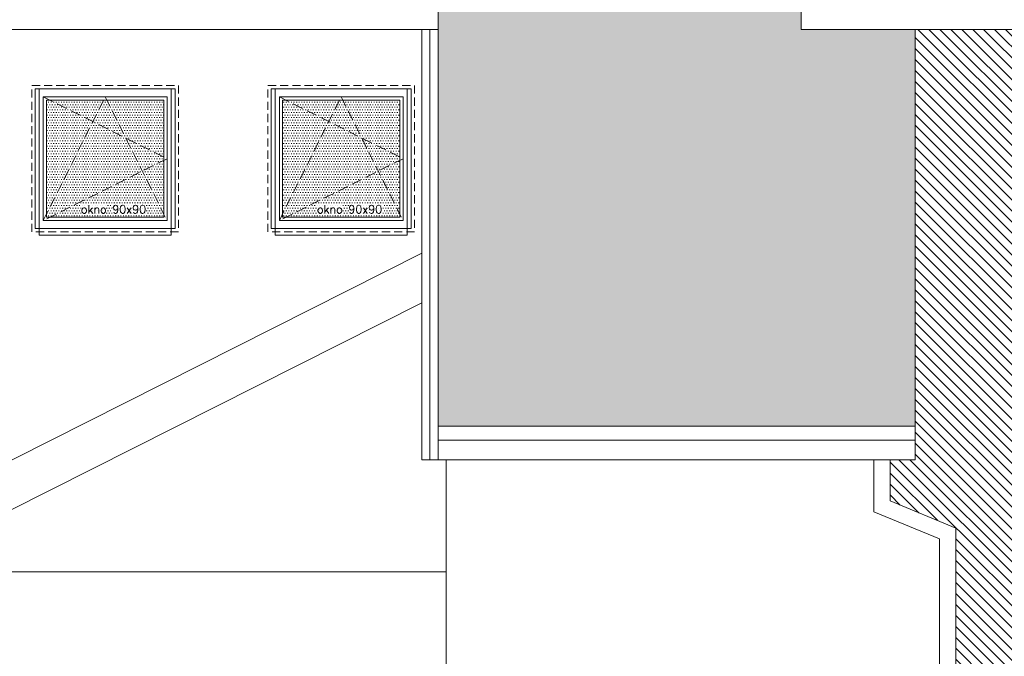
# Model space of a CAD drawing. Header units: millimetres. Extents: x -82287 to 177822, y -399756 to 0.
# Tile 64 of 228: x 77757 to 78361, y -241045 to -240654. Entities that reach past the tile are written whole.
import ezdxf
from ezdxf.enums import TextEntityAlignment as Align

# ---------------------------------------------------------------- set-up
doc = ezdxf.new("R2010")
doc.units = ezdxf.units.MM
doc.header["$MEASUREMENT"] = 0
doc.linetypes.add('SUŁOSZOWA - PB 21 03$0$CACHE', pattern=[9.525, 6.35, -3.175])
doc.linetypes.add('SUŁOSZOWA - PB 21 03$0$CARKOVANA', pattern=[7.5, 5, -2.5])
doc.layers.add('FL_XREF', color=252, linetype='Continuous')
for name, color, linetype, lineweight in [('SUŁOSZOWA - PB 21 03$0$! opisy okien elewacja', 251, 'Continuous', 0), ('SUŁOSZOWA - PB 21 03$0$!! 0_ Istn-okna', 251, 'Continuous', 0), ('SUŁOSZOWA - PB 21 03$0$!! 0_ WIDOK ELEWACJA', 251, 'Continuous', 0), ('SUŁOSZOWA - PB 21 03$0$!! 0_Opis_pom', 251, 'Continuous', 0), ('SUŁOSZOWA - PB 21 03$0$!! 1_ELEWACJA KOLOR', 251, 'Continuous', 0), ('SUŁOSZOWA - PB 21 03$0$!! 1_Hatch dach', 251, 'Continuous', 0), ('SUŁOSZOWA - PB 21 03$0$!! 1_OPIS POM NOWE', 251, 'Continuous', 0), ('SUŁOSZOWA - PB 21 03$0$!! 2_NOWE OKNA WIDOk - remont', 251, 'Continuous', 0)]:
    doc.layers.add(name, color=color, linetype=linetype, lineweight=lineweight)
doc.styles.add('SUŁOSZOWA - PB 21 03$0$ARIAL', font='tahoma.ttf')
doc.styles.add('SUŁOSZOWA - PB 21 03$0$TXT', font='simplex.shx')

# ---------------------------------------------------------------- blocks, each defined once
blk = doc.blocks.new('SUŁOSZOWA - PB 21 03$0$okno 90x90')
at = {"layer": 'SUŁOSZOWA - PB 21 03$0$!! 1_Hatch dach', "true_color": 0x575757}
h = blk.add_hatch(dxfattribs=at)
h.set_pattern_fill('DOTS', color=251)
h.set_pattern_definition([(0, (-9634.3096, -11214.1331), (0.79375, 1.5875), [0, -1.5875])])
h.paths.add_polyline_path([(7, 79), (79, 79), (79, 7), (7, 7)])
at = {"layer": 'SUŁOSZOWA - PB 21 03$0$!! 0_ Istn-okna', "linetype": 'SUŁOSZOWA - PB 21 03$0$CARKOVANA', "lineweight": 5}
blk.add_lwpolyline([(-2, 88), (88, 88), (88, -2), (-2, -2)], close=True, dxfattribs=at)
at = {"layer": 'SUŁOSZOWA - PB 21 03$0$!! 0_ Istn-okna'}
for points in [[(0, 86), (86, 86), (86, 0), (0, 0)], [(5, 81), (81, 81), (81, 5), (5, 5)], [(7, 79), (79, 79), (79, 7), (7, 7)]]:
    blk.add_lwpolyline(points, close=True, dxfattribs=at)
at = {"layer": 'SUŁOSZOWA - PB 21 03$0$!! 1_Hatch dach', "color": 251, "linetype": 'SUŁOSZOWA - PB 21 03$0$CACHE', "true_color": 0x575757}
for points in [[(5, 5), (43, 81), (81, 5)], [(5, 81), (81, 43), (5, 5)]]:
    blk.add_lwpolyline(points, dxfattribs=at)
at = {"insert": (28.08, 14.41), "char_height": 5, "attachment_point": 1, "style": 'SUŁOSZOWA - PB 21 03$0$TXT'}
blk.add_mtext_dynamic_manual_height_columns('okno 90x90', width=52.6299, gutter_width=75, heights=[0], dxfattribs=at)
blk = doc.blocks.new('SUŁOSZOWA - PB 21 03')
at = {"layer": 'SUŁOSZOWA - PB 21 03$0$!! 1_ELEWACJA KOLOR'}
h = blk.add_hatch(dxfattribs=at)
h.set_pattern_fill('ANSI31', color=129, scale=1.5, angle=-90)
h.set_pattern_definition([(315, (0, 0), (3.367596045, 3.367596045), [])])
h.paths.add_polyline_path([(78269.25991, -241379.35053), (79218.25991, -241379.35053), (79218.25991, -241197.35053), (79215.75991, -241197.35053), (79215.75991, -241107.35053), (79217.47132, -240837.35053), (79215.75991, -240837.35053), (79215.75991, -240747.35053), (79218.25991, -240712.9393), (78244.25991, -240712.9393), (78244.25991, -240956.71813), (78244.25991, -240977.35053), (78228.92991, -240977.35053), (78228.92991, -241002.62238), (78269.25991, -241019.35053)])
h.paths.add_polyline_path([(78913.75991, -241107.35053), (79003.75991, -241107.35053), (79003.75991, -241287.35053), (78999.25991, -241287.35053), (78999.25991, -241289.35053), (78918.25991, -241289.35053), (78918.25991, -241287.35053), (78913.75991, -241287.35053)], flags=16)
h.paths.add_polyline_path([(78915.75991, -241109.35053), (79001.75991, -241109.35053), (79001.75991, -241285.35053), (78915.75991, -241285.35053)], flags=0)
h.paths.add_polyline_path([(78920.75991, -241114.35053), (78996.75991, -241114.35053), (78996.75991, -241280.35053), (78920.75991, -241280.35053)], flags=0)
h.paths.add_polyline_path([(78922.59124, -241116.35053), (78958.30208, -241116.35053), (78958.75991, -241114.35053), (78959.21774, -241116.35053), (78994.75991, -241116.35053), (78994.75991, -241195.16632), (78996.75991, -241197.35053), (78994.75991, -241199.53474), (78994.75991, -241271.61369), (78996.30208, -241278.35053), (78922.59124, -241278.35053), (78920.75991, -241280.35053), (78922.75991, -241271.61369), (78922.75991, -241116.53474)], flags=0)
h.paths.add_polyline_path([(78848.75991, -241107.35053), (78848.75991, -241287.35053), (78844.25991, -241287.35053), (78844.25991, -241289.35053), (78763.25991, -241289.35053), (78763.25991, -241287.35053), (78758.75991, -241287.35053), (78758.75991, -241107.35053)], flags=16)
h.paths.add_polyline_path([(78846.75991, -241109.35053), (78846.75991, -241285.35053), (78760.75991, -241285.35053), (78760.75991, -241109.35053)], flags=0)
h.paths.add_polyline_path([(78918.25991, -240929.35053), (78918.25991, -240927.35053), (78913.75991, -240927.35053), (78844.25991, -240927.35053), (78844.25991, -240929.35053), (78763.25991, -240929.35053), (78763.25991, -240927.35053), (78758.75991, -240927.35053), (78699.25991, -240927.35053), (78699.25991, -240929.35053), (78618.25991, -240929.35053), (78618.25991, -240927.35053), (78613.75991, -240927.35053), (78544.25991, -240927.35053), (78544.25991, -240929.35053), (78463.25991, -240929.35053), (78463.25991, -240927.35053), (78458.75991, -240927.35053), (78399.25991, -240927.35053), (78399.25991, -240929.35053), (78318.25991, -240929.35053), (78318.25991, -240927.35053), (78313.75991, -240927.35053), (78313.75991, -240747.35053), (78403.75991, -240747.35053), (78403.75991, -240927.35053), (78458.75991, -240927.35053), (78458.75991, -240747.35053), (78548.75991, -240747.35053), (78548.75991, -240927.35053), (78613.75991, -240927.35053), (78613.75991, -240747.35053), (78703.75991, -240747.35053), (78703.75991, -240927.35053), (78758.75991, -240927.35053), (78758.75991, -240747.35053), (78848.75991, -240747.35053), (78848.75991, -240927.35053), (78913.75991, -240927.35053), (78913.75991, -240747.35053), (79003.75991, -240747.35053), (79003.75991, -240927.35053), (79058.75991, -240927.35053), (79058.75991, -240747.35053), (79148.75991, -240747.35053), (79148.75991, -240927.35053), (79144.25991, -240927.35053), (79144.25991, -240929.35053), (79063.25991, -240929.35053), (79063.25991, -240927.35053), (79058.75991, -240927.35053), (78999.25991, -240927.35053), (78999.25991, -240929.35053)], flags=16)
h.paths.add_polyline_path([(78841.75991, -241114.35053), (78841.75991, -241280.35053), (78765.75991, -241280.35053), (78765.75991, -241114.35053)], flags=0)
h.paths.add_polyline_path([(78915.75991, -240925.35053), (78915.75991, -240749.35053), (79001.75991, -240749.35053), (79001.75991, -240925.35053)], flags=0)
h.paths.add_polyline_path([(78839.75991, -241116.35053), (78839.75991, -241195.16632), (78841.75991, -241197.35053), (78839.75991, -241199.53474), (78839.75991, -241271.61369), (78841.30208, -241278.35053), (78767.59124, -241278.35053), (78765.75991, -241280.35053), (78767.75991, -241271.61369), (78767.75991, -241116.53474), (78767.59124, -241116.35053), (78803.30208, -241116.35053), (78803.75991, -241114.35053), (78804.21774, -241116.35053)], flags=0)
h.paths.add_polyline_path([(78920.75991, -240920.35053), (78920.75991, -240754.35053), (78996.75991, -240754.35053), (78996.75991, -240920.35053)], flags=0)
h.paths.add_polyline_path([(78920.75991, -240920.35053), (78922.75991, -240911.61369), (78922.75991, -240756.53474), (78922.59124, -240756.35053), (78958.30208, -240756.35053), (78958.75991, -240754.35053), (78959.21774, -240756.35053), (78994.75991, -240756.35053), (78994.75991, -240835.16632), (78996.75991, -240837.35053), (78994.75991, -240839.53474), (78994.75991, -240911.61369), (78996.30208, -240918.35053), (78922.59124, -240918.35053)], flags=0)
h.paths.add_polyline_path([(78846.75991, -240925.35053), (78760.75991, -240925.35053), (78760.75991, -240749.35053), (78846.75991, -240749.35053)], flags=0)
h.paths.add_polyline_path([(78841.75991, -240920.35053), (78765.75991, -240920.35053), (78765.75991, -240754.35053), (78841.75991, -240754.35053)], flags=0)
h.paths.add_polyline_path([(78841.30208, -240918.35053), (78767.59124, -240918.35053), (78765.75991, -240920.35053), (78767.75991, -240911.61369), (78767.75991, -240756.53474), (78767.59124, -240756.35053), (78803.30208, -240756.35053), (78803.75991, -240754.35053), (78804.21774, -240756.35053), (78839.75991, -240756.35053), (78839.75991, -240835.16632), (78841.75991, -240837.35053), (78839.75991, -240839.53474), (78839.75991, -240911.61369)], flags=0)
h.paths.add_polyline_path([(79058.75991, -241107.35053), (79148.75991, -241107.35053), (79148.75991, -241287.35053), (79144.25991, -241287.35053), (79144.25991, -241289.35053), (79063.25991, -241289.35053), (79063.25991, -241287.35053), (79058.75991, -241287.35053)], flags=16)
h.paths.add_polyline_path([(79060.75991, -241109.35053), (79146.75991, -241109.35053), (79146.75991, -241285.35053), (79060.75991, -241285.35053)], flags=0)
h.paths.add_polyline_path([(79065.75991, -241114.35053), (79141.75991, -241114.35053), (79141.75991, -241280.35053), (79065.75991, -241280.35053)], flags=0)
h.paths.add_polyline_path([(79067.59124, -241116.35053), (79103.30208, -241116.35053), (79103.75991, -241114.35053), (79104.21774, -241116.35053), (79139.75991, -241116.35053), (79139.75991, -241195.16632), (79141.75991, -241197.35053), (79139.75991, -241199.53474), (79139.75991, -241271.61369), (79141.30208, -241278.35053), (79067.59124, -241278.35053), (79065.75991, -241280.35053), (79067.75991, -241271.61369), (79067.75991, -241116.53474)], flags=0)
h.paths.add_polyline_path([(79060.75991, -240925.35053), (79060.75991, -240749.35053), (79146.75991, -240749.35053), (79146.75991, -240925.35053)], flags=0)
h.paths.add_polyline_path([(79065.75991, -240920.35053), (79065.75991, -240754.35053), (79141.75991, -240754.35053), (79141.75991, -240920.35053)], flags=0)
h.paths.add_polyline_path([(79065.75991, -240920.35053), (79067.75991, -240911.61369), (79067.75991, -240756.53474), (79067.59124, -240756.35053), (79103.30208, -240756.35053), (79103.75991, -240754.35053), (79104.21774, -240756.35053), (79139.75991, -240756.35053), (79139.75991, -240835.16632), (79141.75991, -240837.35053), (79139.75991, -240839.53474), (79139.75991, -240911.61369), (79141.30208, -240918.35053), (79067.59124, -240918.35053)], flags=0)
h.paths.add_polyline_path([(78703.75991, -241107.35053), (78703.75991, -241287.35053), (78699.25991, -241287.35053), (78699.25991, -241289.35053), (78618.25991, -241289.35053), (78618.25991, -241287.35053), (78613.75991, -241287.35053), (78613.75991, -241107.35053)], flags=16)
h.paths.add_polyline_path([(78701.75991, -241109.35053), (78701.75991, -241285.35053), (78615.75991, -241285.35053), (78615.75991, -241109.35053)], flags=0)
h.paths.add_polyline_path([(78696.75991, -241114.35053), (78696.75991, -241280.35053), (78620.75991, -241280.35053), (78620.75991, -241114.35053)], flags=0)
h.paths.add_polyline_path([(78694.75991, -241116.35053), (78694.75991, -241195.16632), (78696.75991, -241197.35053), (78694.75991, -241199.53474), (78694.75991, -241271.61369), (78696.30208, -241278.35053), (78622.59124, -241278.35053), (78620.75991, -241280.35053), (78622.75991, -241271.61369), (78622.75991, -241116.53474), (78622.59124, -241116.35053), (78658.30208, -241116.35053), (78658.75991, -241114.35053), (78659.21774, -241116.35053)], flags=0)
h.paths.add_polyline_path([(78701.75991, -240925.35053), (78615.75991, -240925.35053), (78615.75991, -240749.35053), (78701.75991, -240749.35053)], flags=0)
h.paths.add_polyline_path([(78696.75991, -240920.35053), (78620.75991, -240920.35053), (78620.75991, -240754.35053), (78696.75991, -240754.35053)], flags=0)
h.paths.add_polyline_path([(78696.30208, -240918.35053), (78622.59124, -240918.35053), (78620.75991, -240920.35053), (78622.75991, -240911.61369), (78622.75991, -240756.53474), (78622.59124, -240756.35053), (78658.30208, -240756.35053), (78658.75991, -240754.35053), (78659.21774, -240756.35053), (78694.75991, -240756.35053), (78694.75991, -240835.16632), (78696.75991, -240837.35053), (78694.75991, -240839.53474), (78694.75991, -240911.61369)], flags=0)
h.paths.add_polyline_path([(78548.75991, -241107.35053), (78548.75991, -241287.35053), (78544.25991, -241287.35053), (78544.25991, -241289.35053), (78463.25991, -241289.35053), (78463.25991, -241287.35053), (78458.75991, -241287.35053), (78458.75991, -241107.35053)], flags=16)
h.paths.add_polyline_path([(78546.75991, -241109.35053), (78546.75991, -241285.35053), (78460.75991, -241285.35053), (78460.75991, -241109.35053)], flags=0)
h.paths.add_polyline_path([(78541.75991, -241114.35053), (78541.75991, -241280.35053), (78465.75991, -241280.35053), (78465.75991, -241114.35053)], flags=0)
h.paths.add_polyline_path([(78546.75991, -240925.35053), (78460.75991, -240925.35053), (78460.75991, -240749.35053), (78546.75991, -240749.35053)], flags=0)
h.paths.add_polyline_path([(78539.75991, -241116.35053), (78539.75991, -241195.16632), (78541.75991, -241197.35053), (78539.75991, -241199.53474), (78539.75991, -241271.61369), (78541.30208, -241278.35053), (78467.59124, -241278.35053), (78465.75991, -241280.35053), (78467.75991, -241271.61369), (78467.75991, -241116.53474), (78467.59124, -241116.35053), (78503.30208, -241116.35053), (78503.75991, -241114.35053), (78504.21774, -241116.35053)], flags=0)
h.paths.add_polyline_path([(78541.75991, -240920.35053), (78465.75991, -240920.35053), (78465.75991, -240754.35053), (78541.75991, -240754.35053)], flags=0)
h.paths.add_polyline_path([(78541.30208, -240918.35053), (78467.59124, -240918.35053), (78465.75991, -240920.35053), (78467.75991, -240911.61369), (78467.75991, -240756.53474), (78467.59124, -240756.35053), (78503.30208, -240756.35053), (78503.75991, -240754.35053), (78504.21774, -240756.35053), (78539.75991, -240756.35053), (78539.75991, -240835.16632), (78541.75991, -240837.35053), (78539.75991, -240839.53474), (78539.75991, -240911.61369)], flags=0)
h.paths.add_polyline_path([(78403.75991, -241107.35053), (78403.75991, -241287.35053), (78399.25991, -241287.35053), (78399.25991, -241289.35053), (78318.25991, -241289.35053), (78318.25991, -241287.35053), (78313.75991, -241287.35053), (78313.75991, -241107.35053)], flags=16)
h.paths.add_polyline_path([(78401.75991, -241109.35053), (78401.75991, -241285.35053), (78315.75991, -241285.35053), (78315.75991, -241109.35053)], flags=0)
h.paths.add_polyline_path([(78401.75991, -240925.35053), (78315.75991, -240925.35053), (78315.75991, -240749.35053), (78401.75991, -240749.35053)], flags=0)
h.paths.add_polyline_path([(78396.75991, -241114.35053), (78396.75991, -241280.35053), (78320.75991, -241280.35053), (78320.75991, -241114.35053)], flags=0)
h.paths.add_polyline_path([(78394.75991, -241116.35053), (78394.75991, -241195.16632), (78396.75991, -241197.35053), (78394.75991, -241199.53474), (78394.75991, -241271.61369), (78396.30208, -241278.35053), (78322.59124, -241278.35053), (78320.75991, -241280.35053), (78322.75991, -241271.61369), (78322.75991, -241116.53474), (78322.59124, -241116.35053), (78358.30208, -241116.35053), (78358.75991, -241114.35053), (78359.21774, -241116.35053)], flags=0)
h.paths.add_polyline_path([(78396.75991, -240920.35053), (78320.75991, -240920.35053), (78320.75991, -240754.35053), (78396.75991, -240754.35053)], flags=0)
h.paths.add_polyline_path([(78396.30208, -240918.35053), (78322.59124, -240918.35053), (78320.75991, -240920.35053), (78322.75991, -240911.61369), (78322.75991, -240756.53474), (78322.59124, -240756.35053), (78358.30208, -240756.35053), (78358.75991, -240754.35053), (78359.21774, -240756.35053), (78394.75991, -240756.35053), (78394.75991, -240835.16632), (78396.75991, -240837.35053), (78394.75991, -240839.53474), (78394.75991, -240911.61369)], flags=0)
h.paths.add_polyline_path([(79087.58766, -241277.1909), (79137.70671, -241277.1909), (79137.70671, -241269.6909), (79087.58766, -241269.6909)], flags=8)
h.paths.add_polyline_path([(78942.58766, -241277.1909), (78992.70671, -241277.1909), (78992.70671, -241269.6909), (78942.58766, -241269.6909)], flags=8)
h.paths.add_polyline_path([(78787.58766, -241277.1909), (78837.70671, -241277.1909), (78837.70671, -241269.6909), (78787.58766, -241269.6909)], flags=8)
h.paths.add_polyline_path([(78642.58766, -241277.1909), (78692.70671, -241277.1909), (78692.70671, -241269.6909), (78642.58766, -241269.6909)], flags=8)
h.paths.add_polyline_path([(78487.58766, -241277.1909), (78537.70671, -241277.1909), (78537.70671, -241269.6909), (78487.58766, -241269.6909)], flags=8)
h.paths.add_polyline_path([(78342.58766, -241277.1909), (78392.70671, -241277.1909), (78392.70671, -241269.6909), (78342.58766, -241269.6909)], flags=8)
h.paths.add_polyline_path([(79087.58766, -240917.1909), (79137.70671, -240917.1909), (79137.70671, -240909.6909), (79087.58766, -240909.6909)], flags=8)
h.paths.add_polyline_path([(78942.58766, -240917.1909), (78992.70671, -240917.1909), (78992.70671, -240909.6909), (78942.58766, -240909.6909)], flags=8)
h.paths.add_polyline_path([(78787.58766, -240917.1909), (78837.70671, -240917.1909), (78837.70671, -240909.6909), (78787.58766, -240909.6909)], flags=8)
h.paths.add_polyline_path([(78642.58766, -240917.1909), (78692.70671, -240917.1909), (78692.70671, -240909.6909), (78642.58766, -240909.6909)], flags=8)
h.paths.add_polyline_path([(78487.58766, -240917.1909), (78537.70671, -240917.1909), (78537.70671, -240909.6909), (78487.58766, -240909.6909)], flags=8)
h.paths.add_polyline_path([(78342.58766, -240917.1909), (78392.70671, -240917.1909), (78392.70671, -240909.6909), (78342.58766, -240909.6909)], flags=8)
at = {"layer": 'SUŁOSZOWA - PB 21 03$0$!! 1_Hatch dach', "true_color": 0x990000}
h = blk.add_hatch(dxfattribs=at)
h.set_pattern_fill('AR-B88', color=14, scale=0.1, angle=180)
h.set_pattern_definition([(180, (0, 0), (-2e-15, -20.32), []), (270, (0, 0), (10.16, -20.32), [20.32, -20.32])])
h.paths.add_polyline_path([(79303.25991, -240678.10128), (79303.25991, -240692.3069), (82067.25991, -240692.3069), (82067.25991, -240075.35053), (75781.25991, -240075.35053), (75781.25991, -240692.3069), (77951.25991, -240692.3069), (77951.25991, -240956.71813), (78244.25991, -240956.71813), (78244.25991, -240712.9393), (78174.25991, -240712.9393), (78174.25991, -240700.9507), (78159.25991, -240700.9507), (78159.25991, -240678.10128), (78731.25991, -240174.74128)])
h.paths.add_polyline_path([(79511.5687, -240357.88689), (79646.87991, -240472.3322), (79630.73536, -240491.42025), (79392.40203, -240491.42025), (79376.25749, -240472.3322)], flags=16)
h.paths.add_polyline_path([(79511.5687, -240390.62989), (79630.73536, -240491.42025), (79392.40203, -240491.42025)], flags=0)
h.paths.add_polyline_path([(79511.5687, -240394.55905), (79622.54287, -240488.42025), (79400.59453, -240488.42025)], flags=0)
h.paths.add_polyline_path([(79795.42415, -240472.3322), (79930.73536, -240357.88689), (80066.04658, -240472.3322), (80049.90203, -240491.42025), (79811.5687, -240491.42025)], flags=16)
h.paths.add_polyline_path([(79811.5687, -240491.42025), (79930.73536, -240390.62989), (80049.90203, -240491.42025)], flags=0)
h.paths.add_polyline_path([(79819.7612, -240488.42025), (79930.73536, -240394.55905), (80041.70953, -240488.42025)], flags=0)
h.paths.add_polyline_path([(80214.59082, -240472.3322), (80349.90203, -240357.88689), (80485.21324, -240472.3322), (80469.0687, -240491.42025), (80230.73536, -240491.42025)], flags=16)
h.paths.add_polyline_path([(80230.73536, -240491.42025), (80349.90203, -240390.62989), (80469.0687, -240491.42025)], flags=0)
h.paths.add_polyline_path([(80238.92786, -240488.42025), (80349.90203, -240394.55905), (80460.8762, -240488.42025)], flags=0)
h.paths.add_polyline_path([(78086.26233, -240472.3322), (78070.11779, -240491.42025), (77831.78445, -240491.42025), (77815.63991, -240472.3322), (77950.95112, -240357.88689)], flags=16)
h.paths.add_polyline_path([(78070.11779, -240491.42025), (77831.78445, -240491.42025), (77950.95112, -240390.62989)], flags=0)
h.paths.add_polyline_path([(78061.92529, -240488.42025), (77839.97695, -240488.42025), (77950.95112, -240394.55905)], flags=0)
h.paths.add_polyline_path([(80790.64743, -240472.3322), (80925.95864, -240357.88689), (81061.26985, -240472.3322), (81045.1253, -240491.42025), (81035.1253, -240491.42025), (81035.1253, -240630.79109), (80816.79197, -240630.79109), (80816.79197, -240491.42025), (80806.79197, -240491.42025)], flags=16)
h.paths.add_polyline_path([(80840.95864, -240501.79109), (81010.95864, -240501.79109), (81010.95864, -240620.79109), (80840.95864, -240620.79109)], flags=0)
h.paths.add_polyline_path([(80847.95864, -240508.79109), (80923.45864, -240508.79109), (80923.45864, -240613.79109), (80847.95864, -240613.79109)], flags=0)
h.paths.add_polyline_path([(80849.95864, -240510.25065), (80850.69918, -240510.79109), (80884.98959, -240510.79109), (80885.70864, -240508.79109), (80886.42769, -240510.79109), (80921.26817, -240510.79109), (80921.26817, -240607.69839), (80922.73959, -240611.79109), (80850.80561, -240611.79109), (80847.95864, -240613.79109), (80849.95864, -240608.22818)], flags=0)
h.paths.add_polyline_path([(77667.09567, -240472.3322), (77650.95112, -240491.42025), (77412.61779, -240491.42025), (77396.47324, -240472.3322), (77531.78445, -240357.88689)], flags=16)
h.paths.add_polyline_path([(80928.45864, -240508.79109), (81003.95864, -240508.79109), (81003.95864, -240613.79109), (80928.45864, -240613.79109)], flags=0)
h.paths.add_polyline_path([(80930.64911, -240510.79109), (80965.48959, -240510.79109), (80966.20864, -240508.79109), (80966.92769, -240510.79109), (81001.21809, -240510.79109), (81001.95864, -240510.25065), (81001.95864, -240608.22818), (81003.95864, -240613.79109), (81001.11167, -240611.79109), (80929.17769, -240611.79109), (80930.64911, -240607.69839)], flags=0)
h.paths.add_polyline_path([(77650.95112, -240491.42025), (77412.61779, -240491.42025), (77531.78445, -240390.62989)], flags=0)
h.paths.add_polyline_path([(77642.75862, -240488.42025), (77420.81029, -240488.42025), (77531.78445, -240394.55905)], flags=0)
h.paths.add_polyline_path([(81090.64743, -240472.3322), (81225.95864, -240357.88689), (81361.26985, -240472.3322), (81345.1253, -240491.42025), (81335.1253, -240491.42025), (81335.1253, -240630.79109), (81116.79197, -240630.79109), (81116.79197, -240491.42025), (81106.79197, -240491.42025)], flags=16)
h.paths.add_polyline_path([(81140.95864, -240501.79109), (81310.95864, -240501.79109), (81310.95864, -240620.79109), (81140.95864, -240620.79109)], flags=0)
h.paths.add_polyline_path([(81147.95864, -240508.79109), (81223.45864, -240508.79109), (81223.45864, -240613.79109), (81147.95864, -240613.79109)], flags=0)
h.paths.add_polyline_path([(81149.95864, -240510.25065), (81150.69918, -240510.79109), (81184.98959, -240510.79109), (81185.70864, -240508.79109), (81186.42769, -240510.79109), (81221.26817, -240510.79109), (81221.26817, -240607.69839), (81222.73959, -240611.79109), (81150.80561, -240611.79109), (81147.95864, -240613.79109), (81149.95864, -240608.22818)], flags=0)
h.paths.add_polyline_path([(81228.45864, -240508.79109), (81303.95864, -240508.79109), (81303.95864, -240613.79109), (81228.45864, -240613.79109)], flags=0)
h.paths.add_polyline_path([(81230.64911, -240510.79109), (81265.48959, -240510.79109), (81266.20864, -240508.79109), (81266.92769, -240510.79109), (81301.21809, -240510.79109), (81301.95864, -240510.25065), (81301.95864, -240608.22818), (81303.95864, -240613.79109), (81301.11167, -240611.79109), (81229.17769, -240611.79109), (81230.64911, -240607.69839)], flags=0)
h.paths.add_polyline_path([(77247.929, -240472.3322), (77231.78445, -240491.42025), (76993.45112, -240491.42025), (76977.30658, -240472.3322), (77112.61779, -240357.88689)], flags=16)
h.paths.add_polyline_path([(77231.78445, -240491.42025), (76993.45112, -240491.42025), (77112.61779, -240390.62989)], flags=0)
h.paths.add_polyline_path([(77223.59196, -240488.42025), (77001.64362, -240488.42025), (77112.61779, -240394.55905)], flags=0)
h.paths.add_polyline_path([(81390.64743, -240472.3322), (81525.95864, -240357.88689), (81661.26985, -240472.3322), (81645.1253, -240491.42025), (81635.1253, -240491.42025), (81635.1253, -240630.79109), (81416.79197, -240630.79109), (81416.79197, -240491.42025), (81406.79197, -240491.42025)], flags=16)
h.paths.add_polyline_path([(81440.95864, -240501.79109), (81610.95864, -240501.79109), (81610.95864, -240620.79109), (81440.95864, -240620.79109)], flags=0)
h.paths.add_polyline_path([(81447.95864, -240508.79109), (81523.45864, -240508.79109), (81523.45864, -240613.79109), (81447.95864, -240613.79109)], flags=0)
h.paths.add_polyline_path([(81449.95864, -240510.25065), (81450.69918, -240510.79109), (81484.98959, -240510.79109), (81485.70864, -240508.79109), (81486.42769, -240510.79109), (81521.26817, -240510.79109), (81521.26817, -240607.69839), (81522.73959, -240611.79109), (81450.80561, -240611.79109), (81447.95864, -240613.79109), (81449.95864, -240608.22818)], flags=0)
h.paths.add_polyline_path([(81528.45864, -240508.79109), (81603.95864, -240508.79109), (81603.95864, -240613.79109), (81528.45864, -240613.79109)], flags=0)
h.paths.add_polyline_path([(81530.64911, -240510.79109), (81565.48959, -240510.79109), (81566.20864, -240508.79109), (81566.92769, -240510.79109), (81601.21809, -240510.79109), (81601.95864, -240510.25065), (81601.95864, -240608.22818), (81603.95864, -240613.79109), (81601.11167, -240611.79109), (81529.17769, -240611.79109), (81530.64911, -240607.69839)], flags=0)
h.paths.add_polyline_path([(81699.9487, -240472.3322), (81835.25991, -240357.88689), (81970.57112, -240472.3322), (81954.42658, -240491.42025), (81944.42658, -240491.42025), (81944.42658, -240630.79109), (81726.09324, -240630.79109), (81726.09324, -240491.42025), (81716.09324, -240491.42025)], flags=16)
h.paths.add_polyline_path([(81750.25991, -240501.79109), (81920.25991, -240501.79109), (81920.25991, -240620.79109), (81750.25991, -240620.79109)], flags=0)
h.paths.add_polyline_path([(81757.25991, -240508.79109), (81832.75991, -240508.79109), (81832.75991, -240613.79109), (81757.25991, -240613.79109)], flags=0)
h.paths.add_polyline_path([(81759.25991, -240510.25065), (81760.00045, -240510.79109), (81794.29086, -240510.79109), (81795.00991, -240508.79109), (81795.72896, -240510.79109), (81830.56944, -240510.79109), (81830.56944, -240607.69839), (81832.04086, -240611.79109), (81760.10688, -240611.79109), (81757.25991, -240613.79109), (81759.25991, -240608.22818)], flags=0)
h.paths.add_polyline_path([(81837.75991, -240508.79109), (81913.25991, -240508.79109), (81913.25991, -240613.79109), (81837.75991, -240613.79109)], flags=0)
h.paths.add_polyline_path([(81839.95038, -240510.79109), (81874.79086, -240510.79109), (81875.50991, -240508.79109), (81876.22896, -240510.79109), (81910.51937, -240510.79109), (81911.25991, -240510.25065), (81911.25991, -240608.22818), (81913.25991, -240613.79109), (81910.41294, -240611.79109), (81838.47896, -240611.79109), (81839.95038, -240607.69839)], flags=0)
h.paths.add_polyline_path([(81829.08766, -240610.63146), (81881.11147, -240610.63146), (81881.11147, -240603.13146), (81829.08766, -240603.13146)], flags=8)
h.paths.add_polyline_path([(81519.78639, -240610.63146), (81571.8102, -240610.63146), (81571.8102, -240603.13146), (81519.78639, -240603.13146)], flags=8)
h.paths.add_polyline_path([(81219.78639, -240610.63146), (81271.8102, -240610.63146), (81271.8102, -240603.13146), (81219.78639, -240603.13146)], flags=8)
h.paths.add_polyline_path([(80919.78639, -240610.63146), (80971.8102, -240610.63146), (80971.8102, -240603.13146), (80919.78639, -240603.13146)], flags=8)
at = {"layer": 'SUŁOSZOWA - PB 21 03$0$! opisy okien elewacja'}
blk.add_lwpolyline([(82067.25991, -240075.35053), (75781.25991, -240075.35053), (75781.25991, -240692.3069), (77951.25991, -240692.3069), (77951.25991, -240956.71813), (78244.25991, -240956.71813), (78244.25991, -240712.9393), (78174.25991, -240712.9393), (78174.25991, -240700.9507), (78159.25991, -240700.9507), (78159.25991, -240678.10128), (78731.25991, -240174.74128), (79303.25991, -240678.10128), (79303.25991, -240692.3069), (82067.25991, -240692.3069)], close=True, dxfattribs=at)
at = {"layer": 'SUŁOSZOWA - PB 21 03$0$!! 0_ WIDOK ELEWACJA'}
for points in [[(77951.25991, -240977.35053), (77951.25991, -240692.3069)], [(78174.25991, -240700.9507), (78174.25991, -240712.9393)], [(77916.67125, -240712.9393), (75771.25991, -240712.9393)], [(77951.25991, -240712.9393), (77916.67125, -240712.9393)], [(77941.25991, -240977.35053), (77941.25991, -240712.9393)], [(77946.25991, -240977.35053), (77946.25991, -240712.9393)], [(79303.25991, -240712.9393), (78174.25991, -240712.9393)], [(78244.25991, -240977.35053), (78244.25991, -240712.9393)], [(77941.25991, -240850.48874), (77622.16466, -241011.3069)], [(77941.25991, -240880.89789), (77637.16466, -241034.15632)], [(78244.25991, -240956.71813), (77951.25991, -240956.71813)], [(78244.25991, -240965.36194), (77951.25991, -240965.36194)], [(78244.25991, -240977.35053), (77941.25991, -240977.35053)], [(77961.25991, -241379.35053), (77956.25991, -241379.35053), (77956.25991, -240977.35053)], [(78218.92991, -240977.35053), (78218.92991, -241009.30066), (78259.25991, -241026.02881)], [(78228.92991, -240977.35053), (78228.92991, -241002.62238), (78269.25991, -241019.35053)], [(78269.25991, -241019.35053), (78269.25991, -241543.02271)], [(78259.25991, -241026.02881), (78259.25991, -241543.07135)], [(77956.25991, -241046.14492), (77638.97313, -241046.14492)]]:
    blk.add_lwpolyline(points, dxfattribs=at)
for points in [[(77787.25991, -240749.35053), (77787.25991, -240839.35053), (77706.25991, -240839.35053), (77706.25991, -240749.35053)], [(77932.25991, -240749.35053), (77932.25991, -240839.35053), (77851.25991, -240839.35053), (77851.25991, -240749.35053)]]:
    blk.add_lwpolyline(points, close=True, dxfattribs=at)
at = {"layer": 'SUŁOSZOWA - PB 21 03$0$!! 2_NOWE OKNA WIDOk - remont'}
for p in [(77703.75991, -240835.35053), (77848.75991, -240835.35053)]:
    blk.add_blockref('SUŁOSZOWA - PB 21 03$0$okno 90x90', p, dxfattribs=at)
at = {"layer": 'SUŁOSZOWA - PB 21 03$0$!! 0_Opis_pom', "ltscale": 0.7, "style": 'SUŁOSZOWA - PB 21 03$0$ARIAL'}
for tag, p in [('B0,19', (52679.2094, -194257.55204)), ('B2,14', (73874.0461, -194402.0887)), ('B2,12', (73342.49259, -194413.89249)), ('B1,21', (60405.50261, -194427.18207)), ('B2,11', (73069.01144, -194438.89383)), ('B2,16', (75195.07765, -194441.83446)), ('A1,16', (59129.54925, -194448.08429)), ('B1,19', (59914.81903, -194448.15658)), ('B1/17', (59524.53699, -194450.37428)), ('1,23', (61575.22173, -194450.37428)), ('1,22', (60947.33929, -194456.1144)), ('B0,15', (51514.15008, -194461.8073)), ('A1,1', (58808.06672, -194460.94161)), ('B2,19.1', (76701.67035, -194466.03695)), ('B3,7', (87459.81312, -194465.07097)), ('B3,3', (88235.73906, -194465.79732)), ('B2,17', (75506.7465, -194471.3759)), ('B0,18', (52071.43815, -194478.40179)), ('B1,18', (59715.51745, -194473.87108)), ('B3,8', (90006.66539, -194478.47972)), ('B3,6', (86826.65132, -194483.15512)), ('B1,20', (60198.53687, -194490.17374)), ('B2,10', (72728.63362, -194489.37283)), ('B2,15', (74566.38885, -194487.81114)), ('B2,13', (73649.91716, -194500.01242)), ('A0,6', (49094.40602, -194505.72387)), ('A2,5', (72452.45009, -194505.90583)), ('A1,6', (58565.96262, -194514.50753)), ('A0,4', (49692.81919, -194517.93289)), ('B0,22', (54187.56644, -194519.04308)), ('B1,1', (61908.24378, -194515.48656)), ('A0,3', (49906.53818, -194524.03766)), ('A0,5', (49399.71914, -194533.19455)), ('B0,20', (53125.45224, -194527.8835)), ('B0,21', (53847.26622, -194535.08002)), ('B1,3', (62229.35503, -194604.49851)), ('B2,18', (75922.43604, -194612.23635)), ('B2,19', (77152.69039, -194617.53776)), ('A3,4', (85509.27934, -194642.47136)), ('B0,24B', (54824.42896, -194684.26784)), ('B1,4', (63476.45184, -194691.11207)), ('B0,13', (50367.63944, -194706.5583)), ('B0,16', (51457.40872, -194704.43091)), ('B0,17', (51897.58569, -194706.77195)), ('A2,4', (71695.75649, -194707.44268)), ('A1,5', (58149.22649, -194724.80163)), ('A2.1', (72371.45884, -194731.56251)), ('B0,23', (54542.05776, -194742.93939)), ('A1,2', (58744.42262, -194746.622)), ('B1,2D', (60756.29674, -194750.92727)), ('A1,15', (59129.54925, -194780.73348)), ('A3.1', (86079.08704, -194786.62422)), ('B0,14', (50962.60809, -194789.06568)), ('B1,4', (63483.03852, -194791.04365)), ('A0,2', (49295.91259, -194810.95246)), ('B1,2B', (62374.83512, -194841.86715)), ('B2.7', (74548.27897, -194836.12781)), ('B3,2', (89035.72921, -194837.99287)), ('B0,7', (52851.95551, -194845.56115)), ('B1,2A', (61803.35407, -194869.27513)), ('B0,8', (51561.38742, -194890.27848)), ('A3.2', (86016.50296, -195004.88875)), ('A1,3', (58810.05243, -195008.83917)), ('A0,1', (49914.27925, -195025.82804)), ('A0,10', (49695.87246, -195042.9259)), ('B0,17', (51225.06492, -195049.74007)), ('B0,6', (52110.41055, -195069.39267)), ('B1,8', (61403.63433, -195071.25189)), ('A2.2', (72371.45884, -195070.78713)), ('B2.2', (74976.1855, -195068.47988)), ('A0,7', (49042.50308, -195082.6056)), ('B3,11', (88623.94853, -195099.23575)), ('B3,4', (87612.56208, -195132.78192)), ('B3,5', (86839.47632, -195174.05241)), ('B0,12', (50313.60595, -195207.52936)), ('B0,11', (50726.178, -195219.06638)), ('B3,10', (89778.42161, -195220.68871)), ('B1,6', (63686.26823, -195231.3997)), ('B0,24A', (54359.17011, -195245.97867)), ('A1,4', (58093.66276, -195250.96213)), ('B0,10', (51476.34179, -195259.44699)), ('B3,9', (90479.74099, -195260.18621)), ('A0,11', (49643.96951, -195271.84772)), ('B1,14', (59332.54805, -195280.73534)), ('A0,8', (49042.50308, -195293.21363)), ('B0,9', (51798.4912, -195291.17482)), ('B2,21', (75970.16114, -195290.81005)), ('B0,3', (52068.59538, -195319.60465)), ('B1,13', (60186.62513, -195314.46953)), ('B1,10', (60892.94126, -195319.45825)), ('B1,5', (63419.22943, -195317.21026)), ('A2.3', (71832.37045, -195318.78232)), ('B2,9', (73175.51251, -195317.21162)), ('B2,4', (74493.5947, -195318.7733)), ('B2,3', (74674.2815, -195319.28036)), ('A3,3', (85569.83931, -195318.78232)), ('B3,1', (88723.65615, -195329.98594)), ('B2,8', (73894.209, -195338.18956)), ('B2,20', (77211.021, -195343.82367)), ('B1,9', (61058.12383, -195344.48743)), ('B2.1', (75304.74121, -195348.36327)), ('B0,2', (52227.2348, -195357.98297)), ('B1,2C', (61827.40698, -195369.02625)), ('B1,7', (62134.52151, -195372.05069)), ('B0,1', (53061.17304, -195403.85659)), ('A0,9', (49001.50444, -195413.15723)), ('A0,12', (49689.76592, -195485.50737)), ('B0,4', (52224.78303, -195500.96352)), ('B2,5', (74686.48999, -195507.24036)), ('B1,11', (61050.00078, -195512.89565)), ('B1,12', (60864.00751, -195544.00738)), ('B2,6', (74499.29165, -195549.55175)), ('B0,5', (52066.14362, -195556.83806)), ('C2,2', (74812.78942, -195865.8959)), ('C1,3', (61091.58871, -195973.27844)), ('C0,2A', (52278.30875, -196050.48297)), ('C0,1', (52808.36775, -196132.34208)), ('C1,2', (61690.27405, -196439.72387)), ('C1,1', (62060.59754, -196465.28533)), ('C3,1', (88979.71614, -196545.67785)), ('C0,2B', (53028.88223, -196668.8019)), ('C1,4', (61008.68123, -196686.32122)), ('C2,1', (75334.65984, -196786.2197)), ('C2,3', (74834.65119, -196933.26657)), ('C1,5', (61062.7252, -196991.42453)), ('C1,10', (62127.38542, -196998.81344)), ('C1,9', (62147.33751, -197289.53424)), ('C1,6', (61131.41824, -197329.69535)), ('C0,3', (52181.98562, -197341.92176)), ('D1,1', (73931.12245, -197584.03121)), ('C0,4', (52345.96562, -197596.60561)), ('D0,18', (60296.49264, -197617.95269)), ('C2,4', (75243.70451, -197663.89)), ('D0,7', (59141.53804, -197722.84718)), ('C1,7', (61222.2575, -197737.18052)), ('D0,17', (60701.16801, -197741.44864)), ('D1,4', (73157.19908, -197744.29721)), ('D0,3', (59562.25866, -197751.14316)), ('D1,6', (72757.78643, -197751.22612)), ('D0,6', (58741.71849, -197802.61699)), ('D0,10', (58357.73602, -197820.93991)), ('D,09', (59195.67196, -197881.51243)), ('C0,5', (52269.72696, -197902.4362)), ('C0,6', (52872.93793, -197917.07354)), ('D0,2', (59943.06082, -197917.06725)), ('D1,3', (73475.28953, -197924.29875)), ('D0,16', (60721.3534, -197935.2949)), ('D0,8', (59058.9008, -197963.64925)), ('D0,5', (59448.52586, -197969.8061)), ('C2,5', (74555.08284, -197988.7886)), ('D1,5', (73291.61607, -197999.29956)), ('D0,4', (59655.02693, -198042.2589)), ('D0,15', (60692.12223, -198127.4643)), ('D0,1', (59931.33074, -198173.12806)), ('D1,2', (73578.07819, -198172.30068)), ('D0,11', (58161.27105, -198211.45823)), ('D0,12', (58250.99458, -198537.17631)), ('D0,13', (58250.99458, -198764.99605)), ('D1,7', (71854.87376, -198786.88467)), ('D0,14', (59130.08589, -198795.3373)), ('D1,8', (71715.35366, -199212.44512))]:
    blk.add_attdef(tag, text='', height=11.968, dxfattribs=at).set_placement(p, align=Align.MIDDLE_CENTER)
at = {"layer": 'SUŁOSZOWA - PB 21 03$0$!! 1_OPIS POM NOWE', "style": 'SUŁOSZOWA - PB 21 03$0$ARIAL'}
for tag, p in [('C1.7A', (61271.6179, -197538.30303)), ('C2.5B', (74970.66097, -197546.70728)), ('C2,5C', (74903.71123, -197659.13664)), ('C2.4', (75374.07862, -197726.11453)), ('D1,2B', (74322.25834, -197791.43247)), ('C1.7C', (61260.26049, -197811.38428)), ('C1.8B', (61588.27341, -197817.62151)), ('C1.8A', (61884.42005, -197818.94854)), ('C1.7B', (61322.12354, -197933.89849)), ('C2,5A', (74943.41937, -197993.49482)), ('E1.2', (62164.78326, -198139.98688)), ('E1.5E', (62692.10372, -198153.27854)), ('D1,2C', (73419.9359, -198156.57844)), ('E2.9', (75361.45041, -198161.88904)), ('E2.7', (76022.45692, -198162.26272)), ('E3.1', (88990.58975, -198158.87886)), ('D1,2A', (74280.17915, -198172.30068)), ('E1.5D', (62993.60773, -198185.416)), ('E1.1', (61330.46191, -198191.9806)), ('E1.5C', (63016.9343, -198246.3437)), ('E1.5B', (63264.15117, -198307.8661)), ('E3.2', (88781.41347, -198385.24275)), ('E1.6', (61022.6264, -198421.00827)), ('E2.2', (74782.75417, -198427.85813)), ('E2.8', (75757.29014, -198437.09188)), ('E2.6', (76531.8031, -198444.40756)), ('E3.4', (89392.22607, -198450.03942)), ('E1.5A', (63049.47589, -198456.39852)), ('E1.5F', (62736.15118, -198589.14592)), ('E1.5G', (62892.39981, -198586.12622)), ('E1,4', (61888.25021, -198652.6996)), ('E2.1', (75803.99631, -198697.05773)), ('E1.5L', (63297.7633, -198733.65678)), ('E1.3', (61058.5992, -198806.28147)), ('E1.5H', (62893.53005, -198830.01758)), ('E2,3', (74778.52304, -198843.9541)), ('E3.3', (89150.95684, -198867.32581)), ('E1.5K', (63266.15427, -198904.67789)), ('E1.5I', (62723.74907, -199005.87002)), ('E2.4', (75135.87669, -199083.20857)), ('E2.5', (76615.04061, -199164.91143)), ('E1.5J', (63204.25187, -199215.697))]:
    blk.add_attdef(tag, text='', height=11.968, dxfattribs=at).set_placement(p, align=Align.MIDDLE_CENTER)

msp = doc.modelspace()

# ---------------------------------------------------------------- block references
at = {"layer": 'FL_XREF'}
msp.add_blockref('SUŁOSZOWA - PB 21 03', (62.28, 52.9), dxfattribs=at)

doc.saveas('drawing.dxf')
